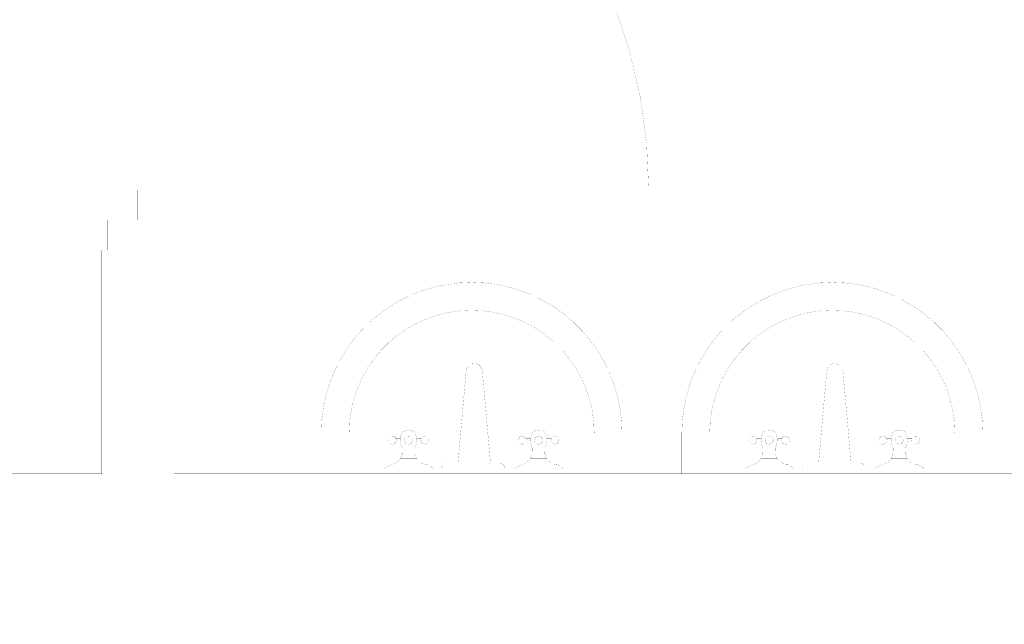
# Paper-space layout 'Layout1' of a CAD drawing. Header units: inches. Extents: x 7368 to 30263, y 5719 to 13940.
# Tile 17 of 44: x 10843 to 11007, y 12599 to 12699. Entities that reach past the tile are written whole.
import ezdxf

# ---------------------------------------------------------------- set-up
doc = ezdxf.new("R2010")
doc.units = ezdxf.units.IN
doc.header["$LTSCALE"] = 2
doc.header["$MEASUREMENT"] = 0
doc.linetypes.add('ACAD_ISO04W100', pattern=[30, 24, -3, 0, -3])
doc.linetypes.add('OS', pattern=[60, 30, -15, 0, -15])
for name, color, linetype, lineweight in [('A CIENKA', 7, 'CONTINUOUS', 13), ('A KRESKOWANIA', 7, 'CONTINUOUS', 5), ('A OSIE', 7, 'ACAD_ISO04W100', 13), ('ECIANA_PROJEKT', 7, 'CONTINUOUS', 15)]:
    doc.layers.add(name, color=color, linetype=linetype, lineweight=lineweight)

psp = doc.layouts.get("Layout1")

# ---------------------------------------------------------------- linework, layer by layer
at = {"layer": 'A CIENKA', "color": 7, "linetype": 'Continuous', "const_width": 0.018}
psp.add_lwpolyline([(10947.8, 12671.16, 0.414214), (10862.8, 12756.16, 0.414214)], format="xyb", dxfattribs=at)
for points in [[(10947.8, 12671.16), (10862.8, 12671.16)], [(10862.8, 12671.16), (10862.8, 12666.16)], [(10947.8, 12666.16), (10947.8, 12671.16)], [(10857.8, 12661.16), (10857.8, 12666.16)], [(10857.8, 12666.16), (10867.8, 12666.16)], [(10862.8, 12666.16), (10947.8, 12666.16)], [(10867.8, 12666.16), (10867.8, 12661.16)], [(10867.8, 12661.16), (10857.8, 12661.16)]]:
    psp.add_lwpolyline(points, dxfattribs=at)
at = {"layer": 'A KRESKOWANIA', "color": 251, "linetype": 'Continuous', "const_width": 0.018}
for points in [[(10910.21, 12654.43), (10912.19, 12655.03)], [(10912.19, 12655.03), (10914.21, 12655.45)], [(10914.21, 12655.45), (10916.27, 12655.7)], [(10916.27, 12655.7), (10918.33, 12655.79)], [(10918.33, 12655.79), (10920.4, 12655.7)], [(10920.4, 12655.7), (10922.45, 12655.45)], [(10922.45, 12655.45), (10924.48, 12655.03)], [(10924.48, 12655.03), (10926.46, 12654.43)], [(10970.21, 12654.43), (10972.19, 12655.03)], [(10972.19, 12655.03), (10974.21, 12655.45)], [(10974.21, 12655.45), (10976.27, 12655.7)], [(10976.27, 12655.7), (10978.33, 12655.79)], [(10978.33, 12655.79), (10980.4, 12655.7)], [(10980.4, 12655.7), (10982.45, 12655.45)], [(10982.45, 12655.45), (10984.48, 12655.03)], [(10984.48, 12655.03), (10986.46, 12654.43)], [(10906.42, 12652.77), (10908.28, 12653.68)], [(10908.28, 12653.68), (10910.21, 12654.43)], [(10926.46, 12654.43), (10928.39, 12653.68)], [(10928.39, 12653.68), (10930.24, 12652.77)], [(10966.42, 12652.77), (10968.28, 12653.68)], [(10968.28, 12653.68), (10970.21, 12654.43)], [(10986.46, 12654.43), (10988.39, 12653.68)], [(10988.39, 12653.68), (10990.24, 12652.77)], [(10902.96, 12650.51), (10904.64, 12651.71)], [(10904.64, 12651.71), (10906.42, 12652.77)], [(10930.24, 12652.77), (10932.02, 12651.71)], [(10932.02, 12651.71), (10933.7, 12650.51)], [(10962.96, 12650.51), (10964.64, 12651.71)], [(10964.64, 12651.71), (10966.42, 12652.77)], [(10990.24, 12652.77), (10992.02, 12651.71)], [(10992.02, 12651.71), (10993.7, 12650.51)], [(10901.38, 12649.18), (10902.96, 12650.51)], [(10910.97, 12649.78), (10912.75, 12650.37)], [(10912.75, 12650.37), (10914.58, 12650.81)], [(10914.58, 12650.81), (10916.45, 12651.07)], [(10916.45, 12651.07), (10918.33, 12651.15)], [(10918.33, 12651.15), (10920.21, 12651.07)], [(10920.21, 12651.07), (10922.08, 12650.81)], [(10922.08, 12650.81), (10923.91, 12650.37)], [(10923.91, 12650.37), (10925.7, 12649.78)], [(10933.7, 12650.51), (10935.28, 12649.18)], [(10961.38, 12649.18), (10962.96, 12650.51)], [(10970.97, 12649.78), (10972.75, 12650.37)], [(10972.75, 12650.37), (10974.58, 12650.81)], [(10974.58, 12650.81), (10976.45, 12651.07)], [(10976.45, 12651.07), (10978.33, 12651.15)], [(10978.33, 12651.15), (10980.21, 12651.07)], [(10980.21, 12651.07), (10982.08, 12650.81)], [(10982.08, 12650.81), (10983.91, 12650.37)], [(10983.91, 12650.37), (10985.7, 12649.78)], [(10993.7, 12650.51), (10995.28, 12649.18)], [(10899.92, 12647.71), (10901.38, 12649.18)], [(10907.6, 12648.1), (10909.24, 12649.02)], [(10909.24, 12649.02), (10910.97, 12649.78)], [(10925.7, 12649.78), (10927.42, 12649.02)], [(10927.42, 12649.02), (10929.07, 12648.1)], [(10935.28, 12649.18), (10936.75, 12647.71)], [(10959.92, 12647.71), (10961.38, 12649.18)], [(10967.6, 12648.1), (10969.24, 12649.02)], [(10969.24, 12649.02), (10970.97, 12649.78)], [(10985.7, 12649.78), (10987.42, 12649.02)], [(10987.42, 12649.02), (10989.07, 12648.1)], [(10995.28, 12649.18), (10996.75, 12647.71)], [(10898.58, 12646.13), (10899.92, 12647.71)], [(10904.6, 12645.83), (10906.04, 12647.03)], [(10906.04, 12647.03), (10907.6, 12648.1)], [(10929.07, 12648.1), (10930.62, 12647.03)], [(10930.62, 12647.03), (10932.07, 12645.83)], [(10936.75, 12647.71), (10938.08, 12646.13)], [(10958.58, 12646.13), (10959.92, 12647.71)], [(10964.6, 12645.83), (10966.04, 12647.03)], [(10966.04, 12647.03), (10967.6, 12648.1)], [(10989.07, 12648.1), (10990.62, 12647.03)], [(10990.62, 12647.03), (10992.07, 12645.83)], [(10996.75, 12647.71), (10998.08, 12646.13)], [(10897.38, 12644.45), (10898.58, 12646.13)], [(10903.26, 12644.5), (10904.6, 12645.83)], [(10932.07, 12645.83), (10933.4, 12644.5)], [(10938.08, 12646.13), (10939.29, 12644.45)], [(10957.38, 12644.45), (10958.58, 12646.13)], [(10963.26, 12644.5), (10964.6, 12645.83)], [(10992.07, 12645.83), (10993.4, 12644.5)], [(10998.08, 12646.13), (10999.29, 12644.45)], [(10896.32, 12642.67), (10897.38, 12644.45)], [(10902.06, 12643.05), (10903.26, 12644.5)], [(10933.4, 12644.5), (10934.61, 12643.05)], [(10939.29, 12644.45), (10940.34, 12642.67)], [(10956.32, 12642.67), (10957.38, 12644.45)], [(10962.06, 12643.05), (10963.26, 12644.5)], [(10993.4, 12644.5), (10994.61, 12643.05)], [(10999.29, 12644.45), (11000.34, 12642.67)], [(10895.41, 12640.81), (10896.32, 12642.67)], [(10901, 12641.5), (10902.06, 12643.05)], [(10934.61, 12643.05), (10935.67, 12641.5)], [(10940.34, 12642.67), (10941.25, 12640.81)], [(10955.41, 12640.81), (10956.32, 12642.67)], [(10961, 12641.5), (10962.06, 12643.05)], [(10994.61, 12643.05), (10995.67, 12641.5)], [(11000.34, 12642.67), (11001.25, 12640.81)], [(10894.66, 12638.89), (10895.41, 12640.81)], [(10900.08, 12639.85), (10901, 12641.5)], [(10935.67, 12641.5), (10936.59, 12639.85)], [(10941.25, 12640.81), (10942.01, 12638.89)], [(10954.66, 12638.89), (10955.41, 12640.81)], [(10960.08, 12639.85), (10961, 12641.5)], [(10995.67, 12641.5), (10996.59, 12639.85)], [(11001.25, 12640.81), (11002.01, 12638.89)], [(10894.07, 12636.91), (10894.66, 12638.89)], [(10899.32, 12638.13), (10900.08, 12639.85)], [(10936.59, 12639.85), (10937.35, 12638.13)], [(10942.01, 12638.89), (10942.6, 12636.91)], [(10954.07, 12636.91), (10954.66, 12638.89)], [(10959.32, 12638.13), (10960.08, 12639.85)], [(10996.59, 12639.85), (10997.35, 12638.13)], [(11002.01, 12638.89), (11002.6, 12636.91)], [(10893.64, 12634.88), (10894.07, 12636.91)], [(10898.72, 12636.34), (10899.32, 12638.13)], [(10937.35, 12638.13), (10937.94, 12636.34)], [(10942.6, 12636.91), (10943.02, 12634.88)], [(10953.64, 12634.88), (10954.07, 12636.91)], [(10958.72, 12636.34), (10959.32, 12638.13)], [(10997.35, 12638.13), (10997.94, 12636.34)], [(11002.6, 12636.91), (11003.02, 12634.88)], [(10898.29, 12634.51), (10898.72, 12636.34)], [(10937.94, 12636.34), (10938.38, 12634.51)], [(10958.29, 12634.51), (10958.72, 12636.34)], [(10997.94, 12636.34), (10998.38, 12634.51)], [(10893.39, 12632.83), (10893.64, 12634.88)], [(10898.03, 12632.64), (10898.29, 12634.51)], [(10938.38, 12634.51), (10938.64, 12632.64)], [(10943.02, 12634.88), (10943.27, 12632.83)], [(10953.39, 12632.83), (10953.64, 12634.88)], [(10958.03, 12632.64), (10958.29, 12634.51)], [(10998.38, 12634.51), (10998.64, 12632.64)], [(11003.02, 12634.88), (11003.27, 12632.83)], [(10893.31, 12630.76), (10893.39, 12632.83)], [(10897.94, 12630.76), (10898.03, 12632.64)], [(10938.64, 12632.64), (10938.72, 12630.76)], [(10943.27, 12632.83), (10943.36, 12630.76)], [(10953.31, 12630.76), (10953.39, 12632.83)], [(10957.94, 12630.76), (10958.03, 12632.64)], [(10998.64, 12632.64), (10998.72, 12630.76)], [(11003.27, 12632.83), (11003.36, 12630.76)], [(10893.31, 12630.76), (10893.31, 12623.96)], [(10897.94, 12630.76), (10938.72, 12630.76)], [(10943.36, 12630.76), (10943.36, 12623.96)], [(10953.31, 12630.76), (10953.31, 12623.96)], [(10957.94, 12630.76), (10998.72, 12630.76)], [(11003.36, 12630.76), (11003.36, 12623.96)], [(10943.36, 12623.96), (10893.31, 12623.96)], [(11003.36, 12623.96), (10953.31, 12623.96)]]:
    psp.add_lwpolyline(points, dxfattribs=at)
at = {"layer": 'A KRESKOWANIA', "color": 250, "linetype": 'Continuous', "const_width": 0.018}
for points in [[(10917.48, 12641.36), (10917.67, 12641.74)], [(10917.67, 12641.74), (10917.97, 12642.04)], [(10917.97, 12642.04), (10918.35, 12642.23)], [(10918.35, 12642.23), (10918.76, 12642.29)], [(10918.76, 12642.29), (10919.18, 12642.23)], [(10919.18, 12642.23), (10919.56, 12642.04)], [(10919.56, 12642.04), (10919.86, 12641.74)], [(10919.86, 12641.74), (10920.05, 12641.36)], [(10977.48, 12641.36), (10977.67, 12641.74)], [(10977.67, 12641.74), (10977.97, 12642.04)], [(10977.97, 12642.04), (10978.35, 12642.23)], [(10978.35, 12642.23), (10978.76, 12642.29)], [(10978.76, 12642.29), (10979.18, 12642.23)], [(10979.18, 12642.23), (10979.56, 12642.04)], [(10979.56, 12642.04), (10979.86, 12641.74)], [(10979.86, 12641.74), (10980.05, 12641.36)], [(10917.41, 12640.94), (10916.06, 12625.72)], [(10917.41, 12640.94), (10917.48, 12641.36)], [(10920.05, 12641.36), (10920.12, 12640.94)], [(10921.47, 12625.72), (10920.12, 12640.94)], [(10977.41, 12640.94), (10976.06, 12625.72)], [(10977.41, 12640.94), (10977.48, 12641.36)], [(10980.05, 12641.36), (10980.12, 12640.94)], [(10981.47, 12625.72), (10980.12, 12640.94)], [(10904.78, 12630.14), (10905.12, 12630.23)], [(10905.12, 12630.23), (10905.46, 12630.14)], [(10906.48, 12629.55), (10906.56, 12630.25)], [(10906.56, 12630.25), (10906.81, 12630.9)], [(10906.81, 12630.9), (10907.29, 12631.16)], [(10906.81, 12630.9), (10908.84, 12630.9)], [(10907.29, 12631.16), (10907.83, 12631.24)], [(10907.49, 12630.14), (10907.83, 12630.23)], [(10907.83, 12631.24), (10908.36, 12631.16)], [(10907.83, 12630.23), (10908.17, 12630.14)], [(10908.36, 12631.16), (10908.84, 12630.9)], [(10908.84, 12630.9), (10909.1, 12630.25)], [(10909.1, 12630.25), (10909.18, 12629.55)], [(10910.2, 12630.14), (10910.53, 12630.23)], [(10910.53, 12630.23), (10910.87, 12630.14)], [(10926.43, 12630.14), (10926.77, 12630.23)], [(10926.77, 12630.23), (10927.11, 12630.14)], [(10928.12, 12629.55), (10928.21, 12630.25)], [(10928.21, 12630.25), (10928.46, 12630.9)], [(10928.46, 12630.9), (10928.94, 12631.16)], [(10928.46, 12630.9), (10930.49, 12630.9)], [(10928.94, 12631.16), (10929.48, 12631.24)], [(10929.14, 12630.14), (10929.48, 12630.23)], [(10929.48, 12631.24), (10930.01, 12631.16)], [(10929.48, 12630.23), (10929.81, 12630.14)], [(10930.01, 12631.16), (10930.49, 12630.9)], [(10930.49, 12630.9), (10930.74, 12630.25)], [(10930.74, 12630.25), (10930.83, 12629.55)], [(10931.84, 12630.14), (10932.18, 12630.23)], [(10932.18, 12630.23), (10932.52, 12630.14)], [(10964.78, 12630.14), (10965.12, 12630.23)], [(10965.12, 12630.23), (10965.46, 12630.14)], [(10966.48, 12629.55), (10966.56, 12630.25)], [(10966.56, 12630.25), (10966.81, 12630.9)], [(10966.81, 12630.9), (10967.29, 12631.16)], [(10966.81, 12630.9), (10968.84, 12630.9)], [(10967.29, 12631.16), (10967.83, 12631.24)], [(10967.49, 12630.14), (10967.83, 12630.23)], [(10967.83, 12631.24), (10968.36, 12631.16)], [(10967.83, 12630.23), (10968.17, 12630.14)], [(10968.36, 12631.16), (10968.84, 12630.9)], [(10968.84, 12630.9), (10969.1, 12630.25)], [(10969.1, 12630.25), (10969.18, 12629.55)], [(10970.2, 12630.14), (10970.53, 12630.23)], [(10970.53, 12630.23), (10970.87, 12630.14)], [(10986.43, 12630.14), (10986.77, 12630.23)], [(10986.77, 12630.23), (10987.11, 12630.14)], [(10988.12, 12629.55), (10988.21, 12630.25)], [(10988.21, 12630.25), (10988.46, 12630.9)], [(10988.46, 12630.9), (10988.94, 12631.16)], [(10988.46, 12630.9), (10990.49, 12630.9)], [(10988.94, 12631.16), (10989.48, 12631.24)], [(10989.14, 12630.14), (10989.48, 12630.23)], [(10989.48, 12631.24), (10990.01, 12631.16)], [(10989.48, 12630.23), (10989.81, 12630.14)], [(10990.01, 12631.16), (10990.49, 12630.9)], [(10990.49, 12630.9), (10990.74, 12630.25)], [(10990.74, 12630.25), (10990.83, 12629.55)], [(10991.84, 12630.14), (10992.18, 12630.23)], [(10992.18, 12630.23), (10992.52, 12630.14)], [(10904.45, 12629.55), (10904.54, 12629.89)], [(10904.54, 12629.21), (10904.45, 12629.55)], [(10904.54, 12629.89), (10904.78, 12630.14)], [(10904.78, 12628.97), (10904.54, 12629.21)], [(10905.12, 12628.88), (10904.78, 12628.97)], [(10905.46, 12628.97), (10905.12, 12628.88)], [(10905.46, 12630.14), (10905.71, 12629.89)], [(10905.71, 12629.21), (10905.46, 12628.97)], [(10906.5, 12629.89), (10905.71, 12629.89)], [(10905.71, 12629.89), (10905.8, 12629.55)], [(10905.8, 12629.55), (10905.71, 12629.21)], [(10906.5, 12629.21), (10905.71, 12629.21)], [(10906.56, 12628.86), (10906.48, 12629.55)], [(10906.81, 12628.2), (10906.56, 12628.86)], [(10907.15, 12629.55), (10907.24, 12629.89)], [(10907.24, 12629.21), (10907.15, 12629.55)], [(10907.24, 12629.89), (10907.49, 12630.14)], [(10907.49, 12628.97), (10907.24, 12629.21)], [(10907.83, 12628.88), (10907.49, 12628.97)], [(10908.17, 12628.97), (10907.83, 12628.88)], [(10908.17, 12630.14), (10908.42, 12629.89)], [(10908.42, 12629.21), (10908.17, 12628.97)], [(10908.42, 12629.89), (10908.51, 12629.55)], [(10908.51, 12629.55), (10908.42, 12629.21)], [(10909.1, 12628.86), (10908.84, 12628.2)], [(10909.18, 12629.55), (10909.1, 12628.86)], [(10909.95, 12629.89), (10909.16, 12629.89)], [(10909.16, 12629.21), (10909.95, 12629.21)], [(10909.86, 12629.55), (10909.95, 12629.89)], [(10909.95, 12629.21), (10909.86, 12629.55)], [(10909.95, 12629.89), (10910.2, 12630.14)], [(10910.2, 12628.97), (10909.95, 12629.21)], [(10910.53, 12628.88), (10910.2, 12628.97)], [(10910.87, 12628.97), (10910.53, 12628.88)], [(10910.87, 12630.14), (10911.12, 12629.89)], [(10911.12, 12629.21), (10910.87, 12628.97)], [(10911.12, 12629.89), (10911.21, 12629.55)], [(10911.21, 12629.55), (10911.12, 12629.21)], [(10926.09, 12629.55), (10926.18, 12629.89)], [(10926.18, 12629.21), (10926.09, 12629.55)], [(10926.18, 12629.89), (10926.43, 12630.14)], [(10926.43, 12628.97), (10926.18, 12629.21)], [(10926.77, 12628.88), (10926.43, 12628.97)], [(10927.11, 12628.97), (10926.77, 12628.88)], [(10927.11, 12630.14), (10927.36, 12629.89)], [(10927.36, 12629.21), (10927.11, 12628.97)], [(10927.36, 12629.89), (10927.45, 12629.55)], [(10928.14, 12629.89), (10927.36, 12629.89)], [(10927.45, 12629.55), (10927.36, 12629.21)], [(10928.14, 12629.21), (10927.36, 12629.21)], [(10928.21, 12628.86), (10928.12, 12629.55)], [(10928.46, 12628.2), (10928.21, 12628.86)], [(10928.8, 12629.55), (10928.89, 12629.89)], [(10928.89, 12629.21), (10928.8, 12629.55)], [(10928.89, 12629.89), (10929.14, 12630.14)], [(10929.14, 12628.97), (10928.89, 12629.21)], [(10929.48, 12628.88), (10929.14, 12628.97)], [(10929.81, 12628.97), (10929.48, 12628.88)], [(10929.81, 12630.14), (10930.06, 12629.89)], [(10930.06, 12629.21), (10929.81, 12628.97)], [(10930.06, 12629.89), (10930.15, 12629.55)], [(10930.15, 12629.55), (10930.06, 12629.21)], [(10930.74, 12628.86), (10930.49, 12628.2)], [(10930.83, 12629.55), (10930.74, 12628.86)], [(10931.6, 12629.89), (10930.81, 12629.89)], [(10930.81, 12629.21), (10931.6, 12629.21)], [(10931.51, 12629.55), (10931.6, 12629.89)], [(10931.6, 12629.21), (10931.51, 12629.55)], [(10931.6, 12629.89), (10931.84, 12630.14)], [(10931.84, 12628.97), (10931.6, 12629.21)], [(10932.18, 12628.88), (10931.84, 12628.97)], [(10932.52, 12628.97), (10932.18, 12628.88)], [(10932.52, 12630.14), (10932.77, 12629.89)], [(10932.77, 12629.21), (10932.52, 12628.97)], [(10932.77, 12629.89), (10932.86, 12629.55)], [(10932.86, 12629.55), (10932.77, 12629.21)], [(10964.45, 12629.55), (10964.54, 12629.89)], [(10964.54, 12629.21), (10964.45, 12629.55)], [(10964.54, 12629.89), (10964.78, 12630.14)], [(10964.78, 12628.97), (10964.54, 12629.21)], [(10965.12, 12628.88), (10964.78, 12628.97)], [(10965.46, 12628.97), (10965.12, 12628.88)], [(10965.46, 12630.14), (10965.71, 12629.89)], [(10965.71, 12629.21), (10965.46, 12628.97)], [(10966.5, 12629.89), (10965.71, 12629.89)], [(10965.71, 12629.89), (10965.8, 12629.55)], [(10965.8, 12629.55), (10965.71, 12629.21)], [(10966.5, 12629.21), (10965.71, 12629.21)], [(10966.56, 12628.86), (10966.48, 12629.55)], [(10966.81, 12628.2), (10966.56, 12628.86)], [(10967.15, 12629.55), (10967.24, 12629.89)], [(10967.24, 12629.21), (10967.15, 12629.55)], [(10967.24, 12629.89), (10967.49, 12630.14)], [(10967.49, 12628.97), (10967.24, 12629.21)], [(10967.83, 12628.88), (10967.49, 12628.97)], [(10968.17, 12628.97), (10967.83, 12628.88)], [(10968.17, 12630.14), (10968.42, 12629.89)], [(10968.42, 12629.21), (10968.17, 12628.97)], [(10968.42, 12629.89), (10968.51, 12629.55)], [(10968.51, 12629.55), (10968.42, 12629.21)], [(10969.1, 12628.86), (10968.84, 12628.2)], [(10969.18, 12629.55), (10969.1, 12628.86)], [(10969.95, 12629.89), (10969.16, 12629.89)], [(10969.16, 12629.21), (10969.95, 12629.21)], [(10969.86, 12629.55), (10969.95, 12629.89)], [(10969.95, 12629.21), (10969.86, 12629.55)], [(10969.95, 12629.89), (10970.2, 12630.14)], [(10970.2, 12628.97), (10969.95, 12629.21)], [(10970.53, 12628.88), (10970.2, 12628.97)], [(10970.87, 12628.97), (10970.53, 12628.88)], [(10970.87, 12630.14), (10971.12, 12629.89)], [(10971.12, 12629.21), (10970.87, 12628.97)], [(10971.12, 12629.89), (10971.21, 12629.55)], [(10971.21, 12629.55), (10971.12, 12629.21)], [(10986.09, 12629.55), (10986.18, 12629.89)], [(10986.18, 12629.21), (10986.09, 12629.55)], [(10986.18, 12629.89), (10986.43, 12630.14)], [(10986.43, 12628.97), (10986.18, 12629.21)], [(10986.77, 12628.88), (10986.43, 12628.97)], [(10987.11, 12628.97), (10986.77, 12628.88)], [(10987.11, 12630.14), (10987.36, 12629.89)], [(10987.36, 12629.21), (10987.11, 12628.97)], [(10987.36, 12629.89), (10987.45, 12629.55)], [(10988.14, 12629.89), (10987.36, 12629.89)], [(10987.45, 12629.55), (10987.36, 12629.21)], [(10988.14, 12629.21), (10987.36, 12629.21)], [(10988.21, 12628.86), (10988.12, 12629.55)], [(10988.46, 12628.2), (10988.21, 12628.86)], [(10988.8, 12629.55), (10988.89, 12629.89)], [(10988.89, 12629.21), (10988.8, 12629.55)], [(10988.89, 12629.89), (10989.14, 12630.14)], [(10989.14, 12628.97), (10988.89, 12629.21)], [(10989.48, 12628.88), (10989.14, 12628.97)], [(10989.81, 12628.97), (10989.48, 12628.88)], [(10989.81, 12630.14), (10990.06, 12629.89)], [(10990.06, 12629.21), (10989.81, 12628.97)], [(10990.06, 12629.89), (10990.15, 12629.55)], [(10990.15, 12629.55), (10990.06, 12629.21)], [(10990.74, 12628.86), (10990.49, 12628.2)], [(10990.83, 12629.55), (10990.74, 12628.86)], [(10991.6, 12629.89), (10990.81, 12629.89)], [(10990.81, 12629.21), (10991.6, 12629.21)], [(10991.51, 12629.55), (10991.6, 12629.89)], [(10991.6, 12629.21), (10991.51, 12629.55)], [(10991.6, 12629.89), (10991.84, 12630.14)], [(10991.84, 12628.97), (10991.6, 12629.21)], [(10992.18, 12628.88), (10991.84, 12628.97)], [(10992.52, 12628.97), (10992.18, 12628.88)], [(10992.52, 12630.14), (10992.77, 12629.89)], [(10992.77, 12629.21), (10992.52, 12628.97)], [(10992.77, 12629.89), (10992.86, 12629.55)], [(10992.86, 12629.55), (10992.77, 12629.21)], [(10906.77, 12627.24), (10906.55, 12626.65)], [(10906.81, 12627.86), (10906.77, 12627.24)], [(10906.81, 12628.2), (10908.84, 12628.2)], [(10906.81, 12627.86), (10906.81, 12628.2)], [(10908.84, 12627.86), (10906.81, 12627.86)], [(10908.84, 12628.2), (10908.84, 12627.86)], [(10908.87, 12627.29), (10908.84, 12627.86)], [(10909.06, 12626.74), (10908.87, 12627.29)], [(10928.41, 12627.24), (10928.2, 12626.65)], [(10928.46, 12627.86), (10928.41, 12627.24)], [(10928.46, 12628.2), (10930.49, 12628.2)], [(10928.46, 12627.86), (10928.46, 12628.2)], [(10930.49, 12627.86), (10928.46, 12627.86)], [(10930.49, 12628.2), (10930.49, 12627.86)], [(10930.52, 12627.29), (10930.49, 12627.86)], [(10930.7, 12626.74), (10930.52, 12627.29)], [(10966.77, 12627.24), (10966.55, 12626.65)], [(10966.81, 12627.86), (10966.77, 12627.24)], [(10966.81, 12628.2), (10968.84, 12628.2)], [(10966.81, 12627.86), (10966.81, 12628.2)], [(10968.84, 12627.86), (10966.81, 12627.86)], [(10968.84, 12628.2), (10968.84, 12627.86)], [(10968.87, 12627.29), (10968.84, 12627.86)], [(10969.06, 12626.74), (10968.87, 12627.29)], [(10988.41, 12627.24), (10988.2, 12626.65)], [(10988.46, 12627.86), (10988.41, 12627.24)], [(10988.46, 12628.2), (10990.49, 12628.2)], [(10988.46, 12627.86), (10988.46, 12628.2)], [(10990.49, 12627.86), (10988.46, 12627.86)], [(10990.49, 12628.2), (10990.49, 12627.86)], [(10990.52, 12627.29), (10990.49, 12627.86)], [(10990.7, 12626.74), (10990.52, 12627.29)], [(10904.41, 12625.23), (10905.12, 12625.49)], [(10905.7, 12625.74), (10905.12, 12625.49)], [(10905.12, 12625.49), (10910.53, 12625.49)], [(10906.19, 12626.13), (10905.7, 12625.74)], [(10906.55, 12626.65), (10906.19, 12626.13)], [(10909.18, 12626.51), (10906.48, 12626.51)], [(10909.37, 12626.26), (10909.06, 12626.74)], [(10909.79, 12625.87), (10909.37, 12626.26)], [(10910.31, 12625.61), (10909.79, 12625.87)], [(10910.87, 12625.49), (10910.31, 12625.61)], [(10910.53, 12625.49), (10911.06, 12625.44)], [(10911.06, 12625.44), (10911.53, 12625.2)], [(10913.37, 12625.04), (10913.5, 12625.34)], [(10913.5, 12625.34), (10913.74, 12625.57)], [(10913.74, 12625.57), (10914.03, 12625.71)], [(10914.03, 12625.71), (10914.37, 12625.72)], [(10916.06, 12625.72), (10914.37, 12625.72)], [(10921.47, 12625.72), (10916.06, 12625.72)], [(10921.47, 12625.72), (10922.82, 12625.72)], [(10922.82, 12625.72), (10923.16, 12625.73)], [(10923.16, 12625.73), (10923.48, 12625.61)], [(10923.48, 12625.61), (10923.72, 12625.36)], [(10923.72, 12625.36), (10923.85, 12625.05)], [(10926.05, 12625.23), (10926.77, 12625.49)], [(10927.35, 12625.74), (10926.77, 12625.49)], [(10926.77, 12625.49), (10932.18, 12625.49)], [(10927.84, 12626.13), (10927.35, 12625.74)], [(10928.2, 12626.65), (10927.84, 12626.13)], [(10930.83, 12626.51), (10928.12, 12626.51)], [(10931.01, 12626.26), (10930.7, 12626.74)], [(10931.44, 12625.87), (10931.01, 12626.26)], [(10931.96, 12625.61), (10931.44, 12625.87)], [(10932.52, 12625.49), (10931.96, 12625.61)], [(10932.18, 12625.49), (10932.71, 12625.44)], [(10932.71, 12625.44), (10933.18, 12625.2)], [(10964.41, 12625.23), (10965.12, 12625.49)], [(10965.7, 12625.74), (10965.12, 12625.49)], [(10965.12, 12625.49), (10970.53, 12625.49)], [(10966.19, 12626.13), (10965.7, 12625.74)], [(10966.55, 12626.65), (10966.19, 12626.13)], [(10969.18, 12626.51), (10966.48, 12626.51)], [(10969.37, 12626.26), (10969.06, 12626.74)], [(10969.79, 12625.87), (10969.37, 12626.26)], [(10970.31, 12625.61), (10969.79, 12625.87)], [(10970.87, 12625.49), (10970.31, 12625.61)], [(10970.53, 12625.49), (10971.06, 12625.44)], [(10971.06, 12625.44), (10971.53, 12625.2)], [(10973.37, 12625.04), (10973.5, 12625.34)], [(10973.5, 12625.34), (10973.74, 12625.57)], [(10973.74, 12625.57), (10974.03, 12625.71)], [(10974.03, 12625.71), (10974.37, 12625.72)], [(10976.06, 12625.72), (10974.37, 12625.72)], [(10981.47, 12625.72), (10976.06, 12625.72)], [(10981.47, 12625.72), (10982.82, 12625.72)], [(10982.82, 12625.72), (10983.16, 12625.73)], [(10983.16, 12625.73), (10983.48, 12625.61)], [(10983.48, 12625.61), (10983.72, 12625.36)], [(10983.72, 12625.36), (10983.85, 12625.05)], [(10986.05, 12625.23), (10986.77, 12625.49)], [(10987.35, 12625.74), (10986.77, 12625.49)], [(10986.77, 12625.49), (10992.18, 12625.49)], [(10987.84, 12626.13), (10987.35, 12625.74)], [(10988.2, 12626.65), (10987.84, 12626.13)], [(10990.83, 12626.51), (10988.12, 12626.51)], [(10991.01, 12626.26), (10990.7, 12626.74)], [(10991.44, 12625.87), (10991.01, 12626.26)], [(10991.96, 12625.61), (10991.44, 12625.87)], [(10992.52, 12625.49), (10991.96, 12625.61)], [(10992.18, 12625.49), (10992.71, 12625.44)], [(10992.71, 12625.44), (10993.18, 12625.2)], [(10903.77, 12624.82), (10904.41, 12625.23)], [(10911.89, 12624.82), (10903.77, 12624.82)], [(10911.53, 12625.2), (10911.89, 12624.82)], [(10913.35, 12624.71), (10913.37, 12625.04)], [(10913.35, 12624.71), (10923.84, 12624.71)], [(10923.85, 12625.05), (10923.84, 12624.71)], [(10925.42, 12624.82), (10926.05, 12625.23)], [(10933.53, 12624.82), (10925.42, 12624.82)], [(10933.18, 12625.2), (10933.53, 12624.82)], [(10963.77, 12624.82), (10964.41, 12625.23)], [(10971.89, 12624.82), (10963.77, 12624.82)], [(10971.53, 12625.2), (10971.89, 12624.82)], [(10973.35, 12624.71), (10973.37, 12625.04)], [(10973.35, 12624.71), (10983.84, 12624.71)], [(10983.85, 12625.05), (10983.84, 12624.71)], [(10985.42, 12624.82), (10986.05, 12625.23)], [(10993.53, 12624.82), (10985.42, 12624.82)], [(10993.18, 12625.2), (10993.53, 12624.82)]]:
    psp.add_lwpolyline(points, dxfattribs=at)
at = {"layer": 'A OSIE', "color": 1, "linetype": 'OS', "const_width": 0.018}
psp.add_lwpolyline([(7865.55, 12692.96), (13525.55, 12692.96)], dxfattribs=at)
at = {"layer": 'ECIANA_PROJEKT', "color": 141, "linetype": 'Continuous', "const_width": 0.018}
for points in [[(10868.8, 12661.16), (10856.8, 12661.16)], [(10856.8, 12661.16), (10856.8, 12623.96)], [(10868.8, 12661.16), (10868.8, 12623.96)], [(10856.8, 12623.96), (10490.8, 12623.96)], [(11028.55, 12623.96), (10868.8, 12623.96)], [(9345.61, 12598.96), (11040.55, 12598.96)]]:
    psp.add_lwpolyline(points, dxfattribs=at)

doc.saveas('drawing.dxf')
